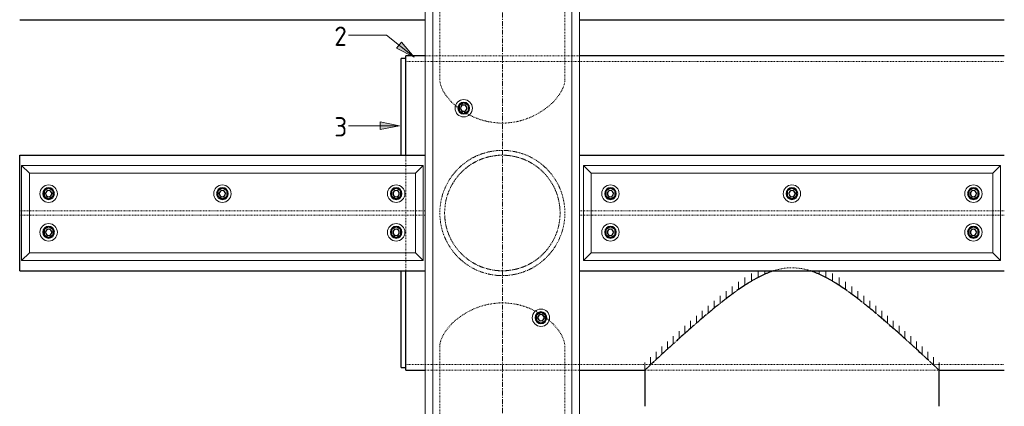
# Model space of a CAD drawing. Header units: millimetres. Extents: x -102180 to -55092, y -1328 to 109139.
# Tile 8 of 42: x -82769 to -80219, y 760 to 1760. Entities that reach past the tile are written whole.
import ezdxf

# ---------------------------------------------------------------- set-up
doc = ezdxf.new("R2010")
doc.units = ezdxf.units.MM
doc.linetypes.add('Grid Line', pattern=[22.225, 12.7, -3.175, 3.175, -3.175])
doc.linetypes.add('XX-HIDDEN', pattern=[4, 2, -2])
for name, color, linetype, lineweight in [('Multi-Category Tags', 50, 'Continuous', 18), ('Multi-Category Tags-1', 7, 'Continuous', 18), ('N-CO-BC-BETONVORM-G', 50, 'Continuous', 25), ('N-CO-BC-BETONVORM-G-1', 50, 'XX-HIDDEN', 18), ('N-CO-BC-BETONVORM-GN', 10, 'XX-HIDDEN', 18), ('N-CO-KC-KUNSTSTOFVORM-G', 7, 'Continuous', 13), ('N-CO-SC-STAALVORM-G', 10, 'Continuous', 25), ('X-XX-AL-CONSTRUCTIELIJN-G-2', 7, 'Grid Line', 18), ('X_XX_AL_DETAIL1_G', 7, 'Continuous', 13)]:
    doc.layers.add(name, color=color, linetype=linetype, lineweight=lineweight)
doc.styles.add('NLCS-ISO', font='NLCS-ISO.ttf', dxfattribs={"height": 50})

# ---------------------------------------------------------------- blocks, each defined once
blk = doc.blocks.new('SF_Stalen afdekplaat3 - SF_Stalen afdekplaat-3578293-Section 7')
at = {"layer": 'N-CO-SC-STAALVORM-G'}
for p, q in [((-267477.7, 1660), (-267489.7, 1660)), ((-267489.7, 1410.1), (-267489.7, 1660)), ((-267489.7, 860), (-267489.7, 1109.9)), ((-267489.7, 860), (-267477.7, 860))]:
    blk.add_line(p, q, dxfattribs=at)
blk = doc.blocks.new('SF_Stalen afdekplaat4 - SF_Stalen afdekplaat-3578332-Section 7')
at = {"layer": 'N-CO-SC-STAALVORM-G'}
for p, q in [((-267477.7, 1660), (-267489.7, 1660)), ((-267489.7, 1410.1), (-267489.7, 1660)), ((-267489.7, 860), (-267489.7, 1109.9)), ((-267489.7, 860), (-267477.7, 860))]:
    blk.add_line(p, q, dxfattribs=at)
blk = doc.blocks.new('GM_Hakorit_2850 - GM_Hakorit_2850-3594086-Section 7')
at = {"layer": 'N-CO-KC-KUNSTSTOFVORM-G'}
for p, q in [((-259927.7, 2684.9), (-259927.7, -164.9)), ((-259527.7, 2684.9), (-259527.7, -164.9)), ((-259907.7, 2665), (-259907.7, -145)), ((-259547.7, 2665), (-259547.7, -145))]:
    blk.add_line(p, q, dxfattribs=at)
for centre, start, end in [((-259827.7, 1531), 90, 270), ((-259827.7, 1531), 270, 90), ((-259627.7, 989), 90, 270), ((-259627.7, 989), 270, 90)]:
    blk.add_arc(centre, 22.5, start, end, dxfattribs=at)
blk = doc.blocks.new('GM_Hakorit_1240 - GM_Hakorit_1240-3595698-Section 7')
at = {"layer": 'N-CO-KC-KUNSTSTOFVORM-G'}
for p, q in [((-259937.8, 2683), (-261017.7, 2683)), ((-261017.7, 2683), (-260997.7, 2663)), ((-261017.7, 2437.1), (-261017.7, 2682.9)), ((-259957.7, 2663), (-259937.7, 2683)), ((-259937.7, 2682.9), (-259937.7, 2437.1)), ((-259957.7, 2663), (-260997.7, 2663)), ((-260997.7, 2663), (-260997.7, 2457)), ((-259957.7, 2457), (-259957.7, 2663)), ((-260997.7, 2457), (-261017.7, 2437)), ((-259957.7, 2457), (-260997.7, 2457)), ((-259937.7, 2437), (-259957.7, 2457)), ((-259937.8, 2437), (-261017.7, 2437))]:
    blk.add_line(p, q, dxfattribs=at)
for centre, start, end in [((-260947.7, 2610), 0, 180), ((-260477.7, 2610), 360, 180), ((-260007.7, 2610), 0, 180), ((-260947.7, 2610), 180, 0), ((-260477.7, 2610), 180, 360), ((-260007.7, 2610), 180, 360), ((-260947.7, 2510), 0, 180), ((-260007.7, 2510), 0, 180), ((-260947.7, 2510), 180, 0), ((-260007.7, 2510), 180, 360)]:
    blk.add_arc(centre, 22.5, start, end, dxfattribs=at)
blk = doc.blocks.new('GM_Hakorit_1120 - GM_Hakorit_1120-3596844-Section 7')
at = {"layer": 'N-CO-KC-KUNSTSTOFVORM-G'}
for p, q in [((-267432.8, 2683), (-268472.7, 2683)), ((-268472.7, 2683), (-268452.7, 2663)), ((-268472.7, 2437.1), (-268472.7, 2682.9)), ((-267452.7, 2663), (-267432.7, 2683)), ((-267432.7, 2682.9), (-267432.7, 2437.1)), ((-267452.7, 2663), (-268452.7, 2663)), ((-268452.7, 2663), (-268452.7, 2457)), ((-267452.7, 2457), (-267452.7, 2663)), ((-268452.7, 2457), (-268472.7, 2437)), ((-267452.7, 2457), (-268452.7, 2457)), ((-267432.7, 2437), (-267452.7, 2457)), ((-267432.8, 2437), (-268472.7, 2437))]:
    blk.add_line(p, q, dxfattribs=at)
for centre, start, end in [((-268402.7, 2610), 0, 180), ((-267952.7, 2610), 360, 180), ((-267502.7, 2610), 0, 180), ((-268402.7, 2610), 180, 0), ((-267952.7, 2610), 180, 360), ((-267502.7, 2610), 180, 0), ((-268402.7, 2510), 0, 180), ((-267502.7, 2510), 0, 180), ((-268402.7, 2510), 180, 0), ((-267502.7, 2510), 180, 0)]:
    blk.add_arc(centre, 22.5, start, end, dxfattribs=at)
blk = doc.blocks.new('GM_Bouten_Moeren_Zeskant - M16-3610774-Section 7')
at = {"layer": 'N-CO-SC-STAALVORM-G'}
for p, q in [((-264777.7, 2623.9), (-264789.7, 2616.9)), ((-264789.7, 2616.9), (-264789.7, 2603.1)), ((-264789.7, 2603.1), (-264777.7, 2596.1)), ((-264765.7, 2616.9), (-264777.7, 2623.9)), ((-264777.7, 2596.1), (-264765.7, 2603.1)), ((-264765.7, 2603.1), (-264765.7, 2616.9))]:
    blk.add_line(p, q, dxfattribs=at)
for radius, start, end in [(15, 0, 180), (15, 180, 0), (8, 0, 180), (8, 180, 0)]:
    blk.add_arc((-264777.7, 2610), radius, start, end, dxfattribs=at)
blk = doc.blocks.new('NLI_Balk_Buis - ø813_14_2-3568875-Section 7')
at = {"layer": 'N-CO-BC-BETONVORM-GN'}
for p, q in [((-267407.8, 1666.5), (-267427.7, 1666.5)), ((-267389.7, 1666.5), (-267407.7, 1666.5)), ((-267065.8, 1666.5), (-267389.6, 1666.5)), ((-267047.8, 1666.5), (-267065.7, 1666.5)), ((-267027.8, 1666.5), (-267047.7, 1666.5)), ((-267477.7, 1652.3), (-267427.8, 1652.3)), ((-267427.7, 1652.3), (-267407.8, 1652.3)), ((-267407.7, 1652.3), (-267389.7, 1652.3)), ((-267389.6, 1652.3), (-267065.8, 1652.3)), ((-267065.7, 1652.3), (-267047.8, 1652.3)), ((-267047.7, 1652.3), (-267027.8, 1652.3)), ((-267027.7, 1652.3), (-265927.8, 1652.3)), ((-267477.7, 1383.2), (-267477.7, 1410.1)), ((-267477.7, 1363.1), (-267477.7, 1383.1)), ((-267477.7, 1265.6), (-267477.7, 1363)), ((-267477.7, 1260), (-267477.7, 1265.5)), ((-267477.7, 1254.5), (-267477.7, 1260)), ((-267477.7, 1157), (-267477.7, 1254.4)), ((-267477.7, 1136.9), (-267477.7, 1156.9)), ((-267477.7, 1109.9), (-267477.7, 1136.8)), ((-267477.7, 867.7), (-267427.8, 867.7)), ((-267427.7, 867.7), (-267407.8, 867.7)), ((-267407.7, 867.7), (-267389.7, 867.7)), ((-267389.6, 867.7), (-267065.8, 867.7)), ((-267065.7, 867.7), (-267047.8, 867.7)), ((-267047.7, 867.7), (-267027.8, 867.7)), ((-267027.7, 867.7), (-265927.8, 867.7)), ((-267427.7, 853.5), (-267407.8, 853.5)), ((-267407.7, 853.5), (-267389.7, 853.5)), ((-267389.6, 853.5), (-267065.8, 853.5)), ((-267065.7, 853.5), (-267047.8, 853.5)), ((-267047.7, 853.5), (-267027.8, 853.5)), ((-266857.9, 853.5), (-266097.5, 853.5))]:
    blk.add_line(p, q, dxfattribs=at)
at = {"layer": 'N-CO-SC-STAALVORM-G'}
for p, q in [((-267427.8, 1666.5), (-267477.7, 1666.5)), ((-267477.7, 1652.4), (-267477.7, 1666.5)), ((-265927.8, 1666.5), (-267027.7, 1666.5)), ((-267477.7, 1410.1), (-267477.7, 1652.3)), ((-267477.7, 867.7), (-267477.7, 1109.9)), ((-267477.7, 853.5), (-267477.7, 867.6)), ((-267477.7, 853.5), (-267427.8, 853.5)), ((-267027.7, 853.5), (-266857.9, 853.5)), ((-266097.5, 853.5), (-265927.8, 853.5))]:
    blk.add_line(p, q, dxfattribs=at)
blk = doc.blocks.new('NLI_Balk_H - HEB300-V9-Section 7')
at = {"layer": 'N-CO-BC-BETONVORM-GN'}
for p, q in [((-267017.7, 1915.5), (-267027.7, 1915.5)), ((-266997.8, 1915.5), (-267017.7, 1915.5)), ((-265957.8, 1915.5), (-266997.7, 1915.5)), ((-265937.8, 1915.5), (-265957.7, 1915.5)), ((-265927.8, 1915.5), (-265937.7, 1915.5)), ((-267017.7, 1904.5), (-267027.7, 1904.5)), ((-266997.8, 1904.5), (-267017.7, 1904.5)), ((-265957.8, 1904.5), (-266997.7, 1904.5)), ((-265937.8, 1904.5), (-265957.7, 1904.5)), ((-265927.8, 1904.5), (-265937.7, 1904.5))]:
    blk.add_line(p, q, dxfattribs=at)
blk = doc.blocks.new('NLI_Balk_H - HEB300-V10-Section 7')
at = {"layer": 'N-CO-BC-BETONVORM-GN'}
for p, q in [((-268472.7, 1915.5), (-268477.7, 1915.5)), ((-268452.8, 1915.5), (-268472.7, 1915.5)), ((-267452.8, 1915.5), (-268452.7, 1915.5)), ((-267432.8, 1915.5), (-267452.7, 1915.5)), ((-267427.8, 1915.5), (-267432.7, 1915.5)), ((-268472.7, 1904.5), (-268477.7, 1904.5)), ((-268452.8, 1904.5), (-268472.7, 1904.5)), ((-267452.8, 1904.5), (-268452.7, 1904.5)), ((-267432.8, 1904.5), (-267452.7, 1904.5)), ((-267427.8, 1904.5), (-267432.7, 1904.5))]:
    blk.add_line(p, q, dxfattribs=at)

msp = doc.modelspace()

# ---------------------------------------------------------------- hatches: boundary and pattern name
at = {"layer": 'Multi-Category Tags'}
for points in [[(-81747.7, 1663.4), (-81780.7, 1702.3), (-81793.1, 1686.6)], [(-81786, 1485.7), (-81836, 1495.7), (-81836, 1475.7)]]:
    msp.add_hatch(color=256, dxfattribs=at).paths.add_polyline_path(points, flags=0)

# ---------------------------------------------------------------- linework, layer by layer
for p, q in [((-81819.4, 1720.1), (-81917.5, 1720.1)), ((-81747.7, 1663.4), (-81819.4, 1720.1)), ((-81780.7, 1702.3), (-81793.1, 1686.6)), ((-81793.1, 1686.6), (-81747.7, 1663.4)), ((-81747.7, 1663.4), (-81780.7, 1702.3)), ((-81786, 1485.7), (-81917.5, 1485.7)), ((-81786, 1485.7), (-81836, 1495.7)), ((-81836, 1495.7), (-81836, 1475.7)), ((-81836, 1475.7), (-81786, 1485.7))]:
    msp.add_line(p, q, dxfattribs=at)
at = {"layer": 'N-CO-BC-BETONVORM-GN'}
for p, q in [((-81681.2, 2316.2), (-81681.2, 1606.2)), ((-81357.3, 1606.2), (-81357.3, 2316.2)), ((-81681.2, 913.8), (-81681.2, 203.7)), ((-81357.3, 203.7), (-81357.3, 913.8))]:
    msp.add_line(p, q, dxfattribs=at)
for radius, start, end in [(161.9, 0, 180), (149.5, 0, 180), (161.9, 180, 360), (149.5, 180, 360)]:
    msp.add_arc((-81519.2, 1260), radius, start, end, dxfattribs=at)
for points, knots in [([(-81681.2, 1606.2), (-81681.2, 1598.4), (-81678, 1585.6), (-81668, 1567.7), (-81657.8, 1554.3), (-81648.1, 1544.4), (-81642.1, 1539), (-81640.7, 1537.9)], [0, 0, 0, 0, 0.0869565, 0.1304348, 0.173913, 0.2173913, 0.2295535, 0.2295535, 0.2295535, 0.2295535]), ([(-81604.9, 1513.8), (-81601.3, 1512), (-81591.4, 1507.2), (-81574, 1500.6), (-81552.6, 1495.3), (-81530.4, 1492.5), (-81508, 1492.5), (-81485.8, 1495.3), (-81464.4, 1500.6), (-81444.1, 1508.3), (-81425.3, 1517.9), (-81408.3, 1529), (-81393.3, 1541.3), (-81380.6, 1554.3), (-81368.7, 1570), (-81359.6, 1587.8), (-81357.3, 1600.3), (-81357.3, 1606.2)], [0.3232125, 0.3232125, 0.3232125, 0.3232125, 0.3478261, 0.3913043, 0.4347826, 0.4782609, 0.5217391, 0.5652174, 0.6086957, 0.6521739, 0.6956522, 0.7391304, 0.7826087, 0.826087, 0.8695652, 0.9347826, 1, 1, 1, 1]), ([(-81631.2, 1530.3), (-81630.8, 1529.9), (-81629, 1528.6), (-81627.1, 1527.3), (-81625.8, 1526.3)], [0.2567858, 0.2567858, 0.2567858, 0.2567858, 0.26086957, 0.27150682, 0.27150682, 0.27150682, 0.27150682]), ([(-81615.3, 1519.6), (-81614.5, 1519.1), (-81613.5, 1518.5), (-81612.6, 1518), (-81612.5, 1518)], [0.298252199, 0.298252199, 0.298252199, 0.298252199, 0.304347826, 0.304984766, 0.304984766, 0.304984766, 0.304984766]), ([(-81589, 1406.1), (-81590.7, 1405.3), (-81593.3, 1404.1), (-81595.7, 1402.7), (-81596.6, 1402.3)], [0.6411491, 0.6411491, 0.6411491, 0.6411491, 0.65217391, 0.6578341, 0.6578341, 0.6578341, 0.6578341]), ([(-81568.8, 1414.2), (-81570.5, 1413.6), (-81573.2, 1412.7), (-81575.9, 1411.7), (-81576.9, 1411.3)], [0.59832258, 0.59832258, 0.59832258, 0.59832258, 0.60869565, 0.6150677, 0.6150677, 0.6150677, 0.6150677]), ([(-81547.6, 1419.4), (-81549.2, 1419.1), (-81552.1, 1418.6), (-81554.8, 1418), (-81556, 1417.7)], [0.55559236, 0.55559236, 0.55559236, 0.55559236, 0.56521739, 0.57236601, 0.57236601, 0.57236601, 0.57236601]), ([(-81525.9, 1421.8), (-81527.4, 1421.8), (-81530.2, 1421.6), (-81533.1, 1421.4), (-81534.5, 1421.2)], [0.51292592, 0.51292592, 0.51292592, 0.51292592, 0.52173913, 0.52971246, 0.52971246, 0.52971246, 0.52971246]), ([(-81504, 1421.2), (-81505.3, 1421.4), (-81508.2, 1421.6), (-81511.1, 1421.8), (-81512.6, 1421.8)], [0.4702859, 0.4702859, 0.4702859, 0.4702859, 0.47826087, 0.48707271, 0.48707271, 0.48707271, 0.48707271]), ([(-81482.4, 1417.7), (-81483.6, 1418), (-81486.4, 1418.6), (-81489.2, 1419.1), (-81490.8, 1419.4)], [0.42763193, 0.42763193, 0.42763193, 0.42763193, 0.43478261, 0.44440644, 0.44440644, 0.44440644, 0.44440644]), ([(-81461.5, 1411.3), (-81462.6, 1411.7), (-81465.2, 1412.7), (-81467.9, 1413.6), (-81469.6, 1414.2)], [0.38492969, 0.38492969, 0.38492969, 0.38492969, 0.39130435, 0.40167638, 0.40167638, 0.40167638, 0.40167638]), ([(-81441.8, 1402.3), (-81442.7, 1402.7), (-81445.2, 1404.1), (-81447.7, 1405.3), (-81449.4, 1406.1)], [0.34216268, 0.34216268, 0.34216268, 0.34216268, 0.34782609, 0.35884996, 0.35884996, 0.35884996, 0.35884996]), ([(-81625.3, 1382.4), (-81626.8, 1381.1), (-81628.8, 1379.2), (-81630.8, 1377.3), (-81631.4, 1376.8)], [0.72721356, 0.72721356, 0.72721356, 0.72721356, 0.73913043, 0.74350423, 0.74350423, 0.74350423, 0.74350423]), ([(-81608, 1395.5), (-81609.6, 1394.4), (-81611.9, 1392.8), (-81614.2, 1391.2), (-81614.8, 1390.7)], [0.68410204, 0.68410204, 0.68410204, 0.68410204, 0.69565217, 0.7006567, 0.7006567, 0.7006567, 0.7006567]), ([(-81423.6, 1390.7), (-81424.3, 1391.2), (-81426.5, 1392.8), (-81428.8, 1394.4), (-81430.4, 1395.5)], [0.29933944, 0.29933944, 0.29933944, 0.29933944, 0.30434783, 0.31589719, 0.31589719, 0.31589719, 0.31589719]), ([(-81407.1, 1376.8), (-81407.6, 1377.3), (-81409.6, 1379.2), (-81411.6, 1381.1), (-81413.1, 1382.4)], [0.25649133, 0.25649133, 0.25649133, 0.25649133, 0.26086957, 0.27278607, 0.27278607, 0.27278607, 0.27278607]), ([(-81640.8, 1367), (-81642.1, 1365.5), (-81643.8, 1363.5), (-81645.5, 1361.4), (-81645.9, 1360.9)], [0.77052907, 0.77052907, 0.77052907, 0.77052907, 0.7826087, 0.7863334, 0.7863334, 0.7863334, 0.7863334]), ([(-81392.5, 1360.9), (-81392.9, 1361.4), (-81394.6, 1363.5), (-81396.3, 1365.5), (-81397.7, 1367)], [0.21366195, 0.21366195, 0.21366195, 0.21366195, 0.2173913, 0.2294712, 0.2294712, 0.2294712, 0.2294712]), ([(-81665.2, 1330.1), (-81666, 1328.4), (-81667, 1326.3), (-81667.9, 1324.2), (-81668, 1323.9)], [0.85827283, 0.85827283, 0.85827283, 0.85827283, 0.86956522, 0.87178154, 0.87178154, 0.87178154, 0.87178154]), ([(-81654.1, 1349.6), (-81655.2, 1347.9), (-81656.6, 1345.8), (-81657.9, 1343.6), (-81658.2, 1343.2)], [0.81413949, 0.81413949, 0.81413949, 0.81413949, 0.82608696, 0.82910234, 0.82910234, 0.82910234, 0.82910234]), ([(-81380.2, 1343.2), (-81380.5, 1343.6), (-81381.8, 1345.8), (-81383.2, 1347.9), (-81384.3, 1349.6)], [0.17089345, 0.17089345, 0.17089345, 0.17089345, 0.17391304, 0.18586095, 0.18586095, 0.18586095, 0.18586095]), ([(-81370.4, 1323.9), (-81370.5, 1324.2), (-81371.5, 1326.3), (-81372.4, 1328.4), (-81373.2, 1330.2)], [0.12821506, 0.12821506, 0.12821506, 0.12821506, 0.13043478, 0.14172865, 0.14172865, 0.14172865, 0.14172865]), ([(-81363.2, 1303.4), (-81363.2, 1303.6), (-81363.7, 1305.4), (-81364.3, 1307.2), (-81364.8, 1308.7)], [0.08563682, 0.08563682, 0.08563682, 0.08563682, 0.08695652, 0.09642594, 0.09642594, 0.09642594, 0.09642594]), ([(-81675.2, 1216.6), (-81675.2, 1216.4), (-81674.7, 1214.6), (-81674.1, 1212.8), (-81673.7, 1211.3)], [0.0856395, 0.0856395, 0.0856395, 0.0856395, 0.08695652, 0.09642021, 0.09642021, 0.09642021, 0.09642021]), ([(-81668, 1196.1), (-81667.9, 1195.8), (-81667, 1193.7), (-81666, 1191.6), (-81665.2, 1189.9)], [0.12821846, 0.12821846, 0.12821846, 0.12821846, 0.13043478, 0.14172717, 0.14172717, 0.14172717, 0.14172717]), ([(-81658.2, 1176.8), (-81657.9, 1176.4), (-81656.6, 1174.2), (-81655.2, 1172.1), (-81654.1, 1170.4)], [0.17089766, 0.17089766, 0.17089766, 0.17089766, 0.17391304, 0.18586051, 0.18586051, 0.18586051, 0.18586051]), ([(-81384.3, 1170.4), (-81383.2, 1172.1), (-81381.8, 1174.2), (-81380.5, 1176.4), (-81380.2, 1176.8)], [0.81413905, 0.81413905, 0.81413905, 0.81413905, 0.82608696, 0.82910655, 0.82910655, 0.82910655, 0.82910655]), ([(-81373.2, 1189.8), (-81372.4, 1191.6), (-81371.5, 1193.7), (-81370.5, 1195.8), (-81370.4, 1196.1)], [0.85827135, 0.85827135, 0.85827135, 0.85827135, 0.86956522, 0.87178494, 0.87178494, 0.87178494, 0.87178494]), ([(-81645.9, 1159.1), (-81645.5, 1158.6), (-81643.8, 1156.5), (-81642.1, 1154.5), (-81640.8, 1153)], [0.2136666, 0.2136666, 0.2136666, 0.2136666, 0.2173913, 0.22947093, 0.22947093, 0.22947093, 0.22947093]), ([(-81397.7, 1153), (-81396.3, 1154.5), (-81394.6, 1156.5), (-81392.9, 1158.6), (-81392.5, 1159.1)], [0.7705288, 0.7705288, 0.7705288, 0.7705288, 0.7826087, 0.78633805, 0.78633805, 0.78633805, 0.78633805]), ([(-81631.4, 1143.2), (-81630.8, 1142.7), (-81628.8, 1140.8), (-81626.8, 1138.9), (-81625.3, 1137.6)], [0.25649577, 0.25649577, 0.25649577, 0.25649577, 0.26086957, 0.27278644, 0.27278644, 0.27278644, 0.27278644]), ([(-81614.8, 1129.3), (-81614.2, 1128.8), (-81611.9, 1127.2), (-81609.6, 1125.6), (-81608, 1124.5)], [0.2993433, 0.2993433, 0.2993433, 0.2993433, 0.30434783, 0.31589796, 0.31589796, 0.31589796, 0.31589796]), ([(-81430.4, 1124.5), (-81428.8, 1125.6), (-81426.5, 1127.2), (-81424.3, 1128.8), (-81423.6, 1129.3)], [0.68410281, 0.68410281, 0.68410281, 0.68410281, 0.69565217, 0.70066056, 0.70066056, 0.70066056, 0.70066056]), ([(-81413.1, 1137.6), (-81411.6, 1138.9), (-81409.6, 1140.8), (-81407.6, 1142.7), (-81407.1, 1143.2)], [0.72721393, 0.72721393, 0.72721393, 0.72721393, 0.73913043, 0.74350867, 0.74350867, 0.74350867, 0.74350867]), ([(-81596.6, 1117.7), (-81595.7, 1117.3), (-81593.3, 1115.9), (-81590.7, 1114.7), (-81589, 1113.9)], [0.3421659, 0.3421659, 0.3421659, 0.3421659, 0.34782609, 0.3588509, 0.3588509, 0.3588509, 0.3588509]), ([(-81576.9, 1108.7), (-81575.9, 1108.3), (-81573.2, 1107.3), (-81570.5, 1106.4), (-81568.8, 1105.8)], [0.3849323, 0.3849323, 0.3849323, 0.3849323, 0.39130435, 0.40167742, 0.40167742, 0.40167742, 0.40167742]), ([(-81556, 1102.3), (-81554.8, 1102), (-81552.1, 1101.4), (-81549.2, 1100.9), (-81547.6, 1100.6)], [0.42763399, 0.42763399, 0.42763399, 0.42763399, 0.43478261, 0.44440764, 0.44440764, 0.44440764, 0.44440764]), ([(-81534.5, 1098.8), (-81533.1, 1098.6), (-81530.2, 1098.4), (-81527.4, 1098.2), (-81525.9, 1098.2)], [0.47028754, 0.47028754, 0.47028754, 0.47028754, 0.47826087, 0.48707408, 0.48707408, 0.48707408, 0.48707408]), ([(-81512.6, 1098.2), (-81511.1, 1098.2), (-81508.2, 1098.4), (-81505.3, 1098.6), (-81504, 1098.8)], [0.51292729, 0.51292729, 0.51292729, 0.51292729, 0.52173913, 0.5297141, 0.5297141, 0.5297141, 0.5297141]), ([(-81490.8, 1100.6), (-81489.2, 1100.9), (-81486.4, 1101.4), (-81483.6, 1102), (-81482.4, 1102.3)], [0.55559356, 0.55559356, 0.55559356, 0.55559356, 0.56521739, 0.57236807, 0.57236807, 0.57236807, 0.57236807]), ([(-81469.6, 1105.8), (-81467.9, 1106.4), (-81465.2, 1107.3), (-81462.6, 1108.3), (-81461.5, 1108.7)], [0.59832362, 0.59832362, 0.59832362, 0.59832362, 0.60869565, 0.61507031, 0.61507031, 0.61507031, 0.61507031]), ([(-81449.4, 1113.9), (-81447.7, 1114.7), (-81445.2, 1115.9), (-81442.7, 1117.3), (-81441.8, 1117.7)], [0.64115004, 0.64115004, 0.64115004, 0.64115004, 0.65217391, 0.65783732, 0.65783732, 0.65783732, 0.65783732]), ([(-80720.7, 1110.2), (-80721.7, 1110.6), (-80725.1, 1111.6), (-80731, 1113.2), (-80738.5, 1115), (-80746.1, 1116.5), (-80753.7, 1117.5), (-80761.4, 1118.1), (-80769.2, 1118.3), (-80777, 1118.1), (-80784.7, 1117.5), (-80792.3, 1116.5), (-80799.9, 1115), (-80807.4, 1113.2), (-80813.3, 1111.6), (-80816.7, 1110.6), (-80817.7, 1110.2)], [0.46283039, 0.46283039, 0.46283039, 0.46283039, 0.46511628, 0.47093023, 0.47674419, 0.48255814, 0.48837209, 0.49418605, 0.5, 0.50581395, 0.51162791, 0.51744186, 0.52325581, 0.52906977, 0.53488372, 0.53717386, 0.53717386, 0.53717386, 0.53717386]), ([(-81433.6, 1006.2), (-81437.1, 1008), (-81447.1, 1012.8), (-81464.4, 1019.4), (-81485.8, 1024.7), (-81508, 1027.5), (-81530.4, 1027.5), (-81552.6, 1024.7), (-81574, 1019.4), (-81594.3, 1011.7), (-81613.1, 1002.1), (-81630.1, 991), (-81645.1, 978.7), (-81657.8, 965.7), (-81669.7, 950), (-81678.8, 932.2), (-81681.2, 919.7), (-81681.2, 913.8)], [0.3232051, 0.3232051, 0.3232051, 0.3232051, 0.3478261, 0.3913043, 0.4347826, 0.4782609, 0.5217391, 0.5652174, 0.6086957, 0.6521739, 0.6956522, 0.7391304, 0.7826087, 0.826087, 0.8695652, 0.9347826, 1, 1, 1, 1]), ([(-81423.5, 1000.7), (-81424.2, 1001.1), (-81425.2, 1001.6), (-81426.1, 1002.2), (-81426.4, 1002.3)], [0.299256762, 0.299256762, 0.299256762, 0.299256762, 0.304347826, 0.306199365, 0.306199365, 0.306199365, 0.306199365]), ([(-81407.2, 989.7), (-81407.7, 990.1), (-81409.3, 991.3), (-81410.9, 992.4), (-81412, 993.2)], [0.25677579, 0.25677579, 0.25677579, 0.25677579, 0.26086957, 0.26986121, 0.26986121, 0.26986121, 0.26986121]), ([(-81357.3, 913.8), (-81357.3, 921.6), (-81360.4, 934.4), (-81370.4, 952.3), (-81380.6, 965.7), (-81390.3, 975.6), (-81396.3, 981), (-81397.7, 982.1)], [0, 0, 0, 0, 0.0869565, 0.1304348, 0.173913, 0.2173913, 0.2295436, 0.2295436, 0.2295436, 0.2295436])]:
    msp.add_open_spline(points, degree=3, knots=knots, dxfattribs=at)
for points in [[(-81640.7, 1537.8), (-81638.6, 1536), (-81636.5, 1534.3), (-81634.3, 1532.6)], [(-81634.2, 1532.5), (-81633.3, 1531.8), (-81632.3, 1531.1), (-81631.4, 1530.4)], [(-81625.5, 1526.2), (-81624.2, 1525.2), (-81622.8, 1524.3), (-81621.4, 1523.4)], [(-81621.2, 1523.3), (-81619.3, 1522), (-81617.3, 1520.8), (-81615.4, 1519.6)], [(-81612.4, 1517.9), (-81610, 1516.5), (-81607.5, 1515.1), (-81605, 1513.8)], [(-81559.4, 1403.9), (-81556, 1404.9), (-81552.5, 1405.7), (-81549, 1406.4)], [(-81539.3, 1408.1), (-81535.2, 1408.7), (-81531, 1409), (-81526.8, 1409.3)], [(-81511.6, 1409.3), (-81507.4, 1409), (-81503.2, 1408.7), (-81499.1, 1408.1)], [(-81489.4, 1406.4), (-81485.9, 1405.7), (-81482.4, 1404.9), (-81479, 1403.9)], [(-81613.4, 1376), (-81610.9, 1378.1), (-81608.2, 1380.1), (-81605.5, 1382)], [(-81596.8, 1387.7), (-81593.9, 1389.5), (-81591, 1391.1), (-81588.1, 1392.6)], [(-81578.7, 1397.1), (-81575.6, 1398.5), (-81572.4, 1399.7), (-81569.2, 1400.9)], [(-81469.3, 1400.9), (-81466, 1399.7), (-81462.8, 1398.5), (-81459.7, 1397.1)], [(-81450.4, 1392.6), (-81447.4, 1391.1), (-81444.5, 1389.5), (-81441.6, 1387.7)], [(-81432.9, 1382), (-81430.2, 1380.1), (-81427.5, 1378.1), (-81425, 1376)], [(-81641.2, 1346.3), (-81639.3, 1349), (-81637.3, 1351.7), (-81635.2, 1354.3)], [(-81628.3, 1362.1), (-81626.1, 1364.5), (-81623.7, 1366.9), (-81621.3, 1369.1)], [(-81417.1, 1369.1), (-81414.7, 1366.9), (-81412.4, 1364.5), (-81410.1, 1362.1)], [(-81403.2, 1354.3), (-81401.1, 1351.7), (-81399.1, 1349), (-81397.2, 1346.3)], [(-81651.9, 1328.9), (-81650.3, 1331.8), (-81648.7, 1334.8), (-81646.9, 1337.6)], [(-81391.5, 1337.6), (-81389.8, 1334.8), (-81388.1, 1331.8), (-81386.6, 1328.9)], [(-81673.7, 1308.7), (-81674.2, 1306.9), (-81674.7, 1305.2), (-81675.2, 1303.4)], [(-81660.1, 1309.9), (-81658.9, 1313.2), (-81657.7, 1316.4), (-81656.3, 1319.5)], [(-81382.1, 1319.5), (-81380.8, 1316.4), (-81379.5, 1313.2), (-81378.3, 1309.9)], [(-81679.3, 1284.3), (-81679.4, 1283.6), (-81679.5, 1282.8), (-81679.6, 1282.1)], [(-81668.5, 1267.6), (-81668.3, 1271.8), (-81667.9, 1276), (-81667.3, 1280.1)], [(-81665.7, 1289.8), (-81664.9, 1293.3), (-81664.1, 1296.8), (-81663.1, 1300.2)], [(-81375.3, 1300.2), (-81374.3, 1296.8), (-81373.5, 1293.3), (-81372.8, 1289.8)], [(-81371.1, 1280.1), (-81370.6, 1276), (-81370.2, 1271.8), (-81369.9, 1267.6)], [(-81358.8, 1282.1), (-81358.9, 1282.9), (-81359, 1283.6), (-81359.1, 1284.3)], [(-81667.3, 1239.9), (-81667.9, 1244), (-81668.3, 1248.2), (-81668.5, 1252.4)], [(-81370, 1252.4), (-81370.2, 1248.2), (-81370.6, 1244), (-81371.1, 1239.9)], [(-81679.6, 1237.9), (-81679.5, 1237.2), (-81679.4, 1236.4), (-81679.3, 1235.7)], [(-81663.1, 1219.8), (-81664.1, 1223.2), (-81664.9, 1226.7), (-81665.7, 1230.2)], [(-81372.8, 1230.2), (-81373.5, 1226.7), (-81374.3, 1223.2), (-81375.3, 1219.8)], [(-81359.1, 1235.7), (-81359, 1236.4), (-81358.9, 1237.1), (-81358.8, 1237.9)], [(-81656.3, 1200.5), (-81657.7, 1203.6), (-81658.9, 1206.8), (-81660.1, 1210.1)], [(-81378.3, 1210.1), (-81379.5, 1206.8), (-81380.8, 1203.6), (-81382.1, 1200.5)], [(-81364.8, 1211.3), (-81364.2, 1213), (-81363.7, 1214.8), (-81363.2, 1216.6)], [(-81646.9, 1182.4), (-81648.7, 1185.2), (-81650.3, 1188.2), (-81651.9, 1191.1)], [(-81635.2, 1165.7), (-81637.3, 1168.3), (-81639.3, 1171), (-81641.2, 1173.7)], [(-81397.2, 1173.7), (-81399.1, 1171), (-81401.1, 1168.3), (-81403.2, 1165.7)], [(-81386.6, 1191.1), (-81388.1, 1188.2), (-81389.8, 1185.2), (-81391.5, 1182.4)], [(-81621.3, 1150.9), (-81623.7, 1153.1), (-81626.1, 1155.5), (-81628.3, 1157.9)], [(-81410.1, 1157.9), (-81412.4, 1155.5), (-81414.7, 1153.1), (-81417.1, 1150.9)], [(-81605.5, 1138), (-81608.2, 1139.9), (-81610.9, 1141.9), (-81613.4, 1144)], [(-81588.1, 1127.4), (-81591, 1128.9), (-81593.9, 1130.5), (-81596.8, 1132.3)], [(-81569.2, 1119.1), (-81572.4, 1120.3), (-81575.6, 1121.5), (-81578.7, 1122.9)], [(-81459.7, 1122.9), (-81462.8, 1121.5), (-81466, 1120.3), (-81469.3, 1119.1)], [(-81441.6, 1132.3), (-81444.5, 1130.5), (-81447.4, 1128.9), (-81450.4, 1127.4)], [(-81425, 1144), (-81427.5, 1141.9), (-81430.2, 1139.9), (-81432.9, 1138)], [(-81549, 1113.6), (-81552.5, 1114.3), (-81556, 1115.1), (-81559.4, 1116.1)], [(-81526.8, 1110.7), (-81531, 1111), (-81535.2, 1111.3), (-81539.3, 1111.9)], [(-81499.1, 1111.9), (-81503.2, 1111.3), (-81507.4, 1111), (-81511.6, 1110.7)], [(-81479, 1116.1), (-81482.4, 1115.1), (-81485.9, 1114.3), (-81489.4, 1113.6)], [(-80863.9, 1089.5), (-80864.6, 1089.1), (-80865.3, 1088.8), (-80866, 1088.4)], [(-80672.2, 1088.2), (-80672.2, 1088.3), (-80672.3, 1088.3), (-80672.3, 1088.3)], [(-80911.7, 1059), (-80913.2, 1057.9), (-80914.8, 1056.8), (-80916.3, 1055.7)], [(-80622.1, 1055.7), (-80623.6, 1056.8), (-80625.2, 1057.9), (-80626.7, 1059)], [(-80950.9, 1029.6), (-80953.1, 1027.8), (-80955.3, 1026.1), (-80957.5, 1024.3)], [(-80580.9, 1024.3), (-80583.1, 1026.1), (-80585.3, 1027.8), (-80587.6, 1029.6)], [(-81426.5, 1002.4), (-81428.8, 1003.7), (-81431.1, 1005), (-81433.5, 1006.2)], [(-81418.2, 997.4), (-81419.9, 998.5), (-81421.7, 999.5), (-81423.5, 1000.6)], [(-81412.2, 993.3), (-81414.1, 994.7), (-81416, 996), (-81418, 997.2)], [(-80987.8, 999.5), (-80989, 998.5), (-80990.2, 997.5), (-80991.4, 996.5)], [(-80547, 996.5), (-80548.2, 997.5), (-80549.4, 998.5), (-80550.6, 999.5)], [(-81404.3, 987.5), (-81405.2, 988.2), (-81406.1, 988.9), (-81407.1, 989.6)], [(-81397.8, 982.2), (-81399.8, 984), (-81402, 985.7), (-81404.2, 987.5)], [(-81015.5, 975.8), (-81017.6, 974), (-81019.7, 972.2), (-81021.8, 970.3)], [(-80516.6, 970.3), (-80518.7, 972.2), (-80520.8, 974), (-80522.9, 975.8)], [(-81046, 949.1), (-81046.9, 948.3), (-81047.8, 947.5), (-81048.6, 946.7)], [(-80489.8, 946.7), (-80490.7, 947.5), (-80491.5, 948.3), (-80492.4, 949.1)], [(-81067.7, 929.6), (-81069.7, 927.8), (-81071.7, 926), (-81073.7, 924.2)], [(-80464.7, 924.2), (-80466.7, 926), (-80468.7, 927.8), (-80470.8, 929.6)], [(-81088.1, 911.1), (-81089.6, 909.6), (-81091.2, 908.2), (-81092.7, 906.8)], [(-80445.7, 906.8), (-80447.2, 908.2), (-80448.8, 909.6), (-80450.3, 911.1)], [(-81135.3, 867.4), (-81135.9, 866.9), (-81136.5, 866.3), (-81137, 865.8)], [(-81133.6, 869.1), (-81134.1, 868.5), (-81134.7, 868), (-81135.2, 867.5)], [(-81122.5, 879.4), (-81123.9, 878.1), (-81125.3, 876.8), (-81126.6, 875.6)], [(-81108.9, 891.9), (-81109.7, 891.2), (-81110.6, 890.4), (-81111.4, 889.6)], [(-80427, 889.6), (-80427.8, 890.4), (-80428.7, 891.2), (-80429.5, 891.9)], [(-80411.8, 875.6), (-80413.2, 876.8), (-80414.5, 878.1), (-80415.9, 879.4)], [(-80403.2, 867.5), (-80403.7, 868), (-80404.3, 868.5), (-80404.9, 869.1)], [(-80401.4, 865.8), (-80401.9, 866.4), (-80402.5, 866.9), (-80403.1, 867.4)], [(-81147.7, 855.9), (-81148, 855.5), (-81148.4, 855.2), (-81148.7, 854.9)], [(-81142, 861.2), (-81142.9, 860.4), (-81143.7, 859.6), (-81144.4, 859)], [(-80394.1, 859), (-80394.8, 859.7), (-80395.6, 860.4), (-80396.4, 861.2)], [(-80389.7, 854.9), (-80390, 855.2), (-80390.4, 855.5), (-80390.8, 855.9)]]:
    msp.add_open_spline(points, degree=3, dxfattribs=at)
at = {"layer": 'N-CO-SC-STAALVORM-G'}
for p, q in [((-82769.2, 1760), (-81719.3, 1760)), ((-81319.2, 1760), (-80219.3, 1760)), ((-82769.2, 1110), (-82769.2, 1410)), ((-82769.2, 1410), (-81719.3, 1410)), ((-81319.2, 1410), (-80219.3, 1410)), ((-82769.2, 1110), (-81719.3, 1110)), ((-81319.2, 1110), (-80219.3, 1110)), ((-81150.2, 853.5), (-81150.2, 760)), ((-80388.2, 760), (-80388.2, 853.5))]:
    msp.add_line(p, q, dxfattribs=at)
for points, knots in [([(-80817.9, 1110.2), (-80819.3, 1109.7), (-80823.1, 1108.4), (-80829.3, 1106.1), (-80836.4, 1103.2), (-80843.3, 1100.1), (-80850.2, 1096.9), (-80856.9, 1093.4), (-80861.5, 1090.9), (-80863.8, 1089.6), (-80863.9, 1089.6)], [0.53738254, 0.53738254, 0.53738254, 0.53738254, 0.54069767, 0.54651163, 0.55232558, 0.55813953, 0.56395349, 0.56976744, 0.5755814, 0.57586126, 0.57586126, 0.57586126, 0.57586126]), ([(-80672.3, 1088.3), (-80673.2, 1088.8), (-80676.2, 1090.5), (-80681.5, 1093.4), (-80688.2, 1096.9), (-80695.1, 1100.1), (-80702, 1103.2), (-80709.1, 1106.1), (-80715.3, 1108.4), (-80719.1, 1109.7), (-80720.5, 1110.2)], [0.42221428, 0.42221428, 0.42221428, 0.42221428, 0.4244186, 0.43023256, 0.43604651, 0.44186047, 0.44767442, 0.45348837, 0.45930233, 0.4626217, 0.4626217, 0.4626217, 0.4626217]), ([(-80866.1, 1088.3), (-80867.4, 1087.6), (-80871, 1085.6), (-80876.6, 1082.2), (-80885.1, 1077), (-80896.9, 1069.3), (-80906.3, 1062.8), (-80911.7, 1059.1)], [0.57778753, 0.57778753, 0.57778753, 0.57778753, 0.58139535, 0.5872093, 0.59302326, 0.60465116, 0.62009237, 0.62009237, 0.62009237, 0.62009237]), ([(-80626.8, 1059.1), (-80632.1, 1062.8), (-80641.5, 1069.3), (-80653.3, 1077), (-80661.8, 1082.2), (-80667.4, 1085.5), (-80670.8, 1087.5), (-80672.1, 1088.2)], [0.37990715, 0.37990715, 0.37990715, 0.37990715, 0.39534884, 0.40697674, 0.4127907, 0.41860465, 0.42200686, 0.42200686, 0.42200686, 0.42200686]), ([(-80916.4, 1055.7), (-80917.5, 1054.9), (-80926.5, 1048.4), (-80938, 1039.7), (-80948.2, 1031.7), (-80950.8, 1029.6)], [0.62469617, 0.62469617, 0.62469617, 0.62469617, 0.62790698, 0.65116279, 0.65946535, 0.65946535, 0.65946535, 0.65946535]), ([(-80587.6, 1029.6), (-80590.2, 1031.7), (-80600.4, 1039.7), (-80612, 1048.4), (-80620.9, 1054.9), (-80622, 1055.7)], [0.34053397, 0.34053397, 0.34053397, 0.34053397, 0.34883721, 0.37209302, 0.37530365, 0.37530365, 0.37530365, 0.37530365]), ([(-80957.6, 1024.3), (-80960.1, 1022.3), (-80969.9, 1014.4), (-80979.9, 1006.1), (-80987.3, 999.9), (-80987.8, 999.5)], [0.66651118, 0.66651118, 0.66651118, 0.66651118, 0.6744186, 0.69767442, 0.69926302, 0.69926302, 0.69926302, 0.69926302]), ([(-80550.6, 999.5), (-80558, 1005.7), (-80568.1, 1014), (-80578.4, 1022.3), (-80580.9, 1024.3)], [0.30073595, 0.30073595, 0.30073595, 0.30073595, 0.3255814, 0.33348823, 0.33348823, 0.33348823, 0.33348823]), ([(-80991.4, 996.4), (-80996.7, 992), (-81004.8, 985.1), (-81012.7, 978.3), (-81015.5, 975.9)], [0.7032992, 0.7032992, 0.7032992, 0.7032992, 0.72093023, 0.73099452, 0.73099452, 0.73099452, 0.73099452]), ([(-80522.9, 975.9), (-80525.8, 978.3), (-80533.7, 985.1), (-80541.8, 992), (-80547, 996.4)], [0.2690022, 0.2690022, 0.2690022, 0.2690022, 0.27906977, 0.29669854, 0.29669854, 0.29669854, 0.29669854]), ([(-81021.9, 970.3), (-81023.4, 969), (-81031.4, 962), (-81039.4, 954.9), (-81045.7, 949.3), (-81045.9, 949.1)], [0.7385656, 0.7385656, 0.7385656, 0.7385656, 0.74418605, 0.76744186, 0.76840331, 0.76840331, 0.76840331, 0.76840331]), ([(-80492.5, 949.1), (-80492.7, 949.3), (-80500.5, 956.2), (-80508.5, 963.3), (-80516.6, 970.3)], [0.2315952, 0.2315952, 0.2315952, 0.2315952, 0.23255814, 0.26143212, 0.26143212, 0.26143212, 0.26143212]), ([(-81048.7, 946.7), (-81053.5, 942.3), (-81059.9, 936.6), (-81066, 931.1), (-81067.6, 929.6)], [0.77190661, 0.77190661, 0.77190661, 0.77190661, 0.79069767, 0.79725959, 0.79725959, 0.79725959, 0.79725959]), ([(-81073.7, 924.1), (-81075.6, 922.4), (-81080.5, 918), (-81085.2, 913.7), (-81088, 911.1)], [0.80579693, 0.80579693, 0.80579693, 0.80579693, 0.81395349, 0.82697559, 0.82697559, 0.82697559, 0.82697559]), ([(-80450.4, 911.1), (-80453.2, 913.7), (-80457.9, 918), (-80462.8, 922.4), (-80464.7, 924.1)], [0.17302403, 0.17302403, 0.17302403, 0.17302403, 0.18604651, 0.19420289, 0.19420289, 0.19420289, 0.19420289]), ([(-81092.7, 906.8), (-81093.4, 906.2), (-81098.8, 901.2), (-81104.2, 896.3), (-81108.7, 892.1), (-81108.9, 892)], [0.83429692, 0.83429692, 0.83429692, 0.83429692, 0.8372093, 0.86046512, 0.86137941, 0.86137941, 0.86137941, 0.86137941]), ([(-80429.5, 892), (-80429.7, 892.1), (-80434.8, 896.8), (-80440.1, 901.7), (-80445.7, 906.8)], [0.13861974, 0.13861974, 0.13861974, 0.13861974, 0.13953488, 0.16570305, 0.16570305, 0.16570305, 0.16570305]), ([(-81126.6, 875.6), (-81128.1, 874.2), (-81130.5, 872), (-81132.7, 869.9), (-81133.5, 869.1)], [0.89686371, 0.89686371, 0.89686371, 0.89686371, 0.90697674, 0.91394243, 0.91394243, 0.91394243, 0.91394243]), ([(-81111.4, 889.6), (-81114.6, 886.7), (-81118.3, 883.2), (-81121.8, 880), (-81122.5, 879.4)], [0.86602405, 0.86602405, 0.86602405, 0.86602405, 0.88372093, 0.88780812, 0.88780812, 0.88780812, 0.88780812]), ([(-80404.9, 869.1), (-80405.7, 869.9), (-80408, 872), (-80410.4, 874.2), (-80411.8, 875.6)], [0.08605646, 0.08605646, 0.08605646, 0.08605646, 0.09302326, 0.10313457, 0.10313457, 0.10313457, 0.10313457]), ([(-81148.7, 854.9), (-81148.8, 854.8), (-81149.7, 853.9), (-81150.2, 853.5), (-81150.2, 853.5)], [0.97426193, 0.97426193, 0.97426193, 0.97426193, 0.97674419, 1, 1, 1, 1]), ([(-81144.4, 858.9), (-81144.7, 858.7), (-81145.9, 857.5), (-81147, 856.5), (-81147.7, 855.9)], [0.94968201, 0.94968201, 0.94968201, 0.94968201, 0.95348837, 0.96678442, 0.96678442, 0.96678442, 0.96678442]), ([(-81137, 865.8), (-81137.8, 865.1), (-81139.5, 863.5), (-81141.1, 862), (-81142, 861.2)], [0.92370371, 0.92370371, 0.92370371, 0.92370371, 0.93023256, 0.94002773, 0.94002773, 0.94002773, 0.94002773]), ([(-80390.8, 855.9), (-80391.4, 856.5), (-80392.5, 857.5), (-80393.8, 858.7), (-80394.1, 859)], [0.03321529, 0.03321529, 0.03321529, 0.03321529, 0.04651163, 0.05047836, 0.05047836, 0.05047836, 0.05047836]), ([(-80388.2, 853.5), (-80388.2, 853.5), (-80388.7, 853.9), (-80389.6, 854.8), (-80389.7, 854.9)], [0, 0, 0, 0, 0.02325581, 0.02573763, 0.02573763, 0.02573763, 0.02573763])]:
    msp.add_open_spline(points, degree=3, knots=knots, dxfattribs=at)
for points in [[(-80470.8, 929.6), (-80476.9, 935.1), (-80483.2, 940.8), (-80489.7, 946.7)], [(-80416, 879.4), (-80419.4, 882.6), (-80423.1, 886), (-80427, 889.6)], [(-80396.4, 861.2), (-80397.9, 862.6), (-80399.6, 864.1), (-80401.4, 865.8)]]:
    msp.add_open_spline(points, degree=3, dxfattribs=at)
at = {"layer": 'X-XX-AL-CONSTRUCTIELIJN-G-2'}
msp.add_line((-81519.2, -190), (-81519.2, 2710), dxfattribs=at)
at = {"layer": 'X_XX_AL_DETAIL1_G'}
for p, q in [((-80874, 1083.4), (-80874, 1103.4)), ((-80856.7, 1093.4), (-80856.7, 1110)), ((-80839.3, 1101.7), (-80839.3, 1110)), ((-80699.1, 1101.7), (-80699.1, 1110)), ((-80681.8, 1093.4), (-80681.8, 1110)), ((-80664.4, 1083.4), (-80664.4, 1103.4)), ((-80907.7, 1062), (-80907.7, 1082)), ((-80891.3, 1073.4), (-80891.3, 1093.4)), ((-80647.1, 1073.4), (-80647.1, 1093.4)), ((-80630.7, 1062), (-80630.7, 1082)), ((-80955.4, 1025.6), (-80955.4, 1045.6)), ((-80939.8, 1038.2), (-80939.8, 1058.2)), ((-80923.9, 1050.2), (-80923.9, 1070.2)), ((-80614.5, 1050.2), (-80614.5, 1070.2)), ((-80598.6, 1038.2), (-80598.6, 1058.2)), ((-80583, 1025.6), (-80583, 1045.6)), ((-80986.2, 1000.1), (-80986.2, 1020.1)), ((-80970.9, 1013), (-80970.9, 1033)), ((-80567.5, 1013), (-80567.5, 1033)), ((-80552.2, 1000.1), (-80552.2, 1020.1)), ((-81001.6, 987.3), (-81001.6, 1007.3)), ((-80536.8, 987.3), (-80536.8, 1007.3)), ((-81031.7, 960.9), (-81031.7, 980.9)), ((-81016.7, 974.2), (-81016.7, 994.2)), ((-80521.8, 974.2), (-80521.8, 994.2)), ((-80506.8, 960.9), (-80506.8, 980.9)), ((-81061.7, 934.6), (-81061.7, 954.6)), ((-81046.7, 947.7), (-81046.7, 967.7)), ((-80491.7, 947.7), (-80491.7, 967.7)), ((-80476.7, 934.6), (-80476.7, 954.6)), ((-81091.5, 907.8), (-81091.5, 927.8)), ((-81076.8, 921.4), (-81076.8, 941.4)), ((-80461.7, 921.4), (-80461.7, 941.4)), ((-80446.9, 907.8), (-80446.9, 927.8)), ((-81120.9, 880.7), (-81120.9, 900.7)), ((-81106.2, 894.3), (-81106.2, 914.3)), ((-80432.2, 894.3), (-80432.2, 914.3)), ((-80417.5, 880.7), (-80417.5, 900.7)), ((-81150.2, 853.5), (-81150.2, 873.5)), ((-81135.6, 867.1), (-81135.6, 887.1)), ((-80402.8, 867.1), (-80402.8, 887.1)), ((-80388.2, 853.5), (-80388.2, 873.5))]:
    msp.add_line(p, q, dxfattribs=at)

# ---------------------------------------------------------------- block references
at = {"layer": 'N-CO-BC-BETONVORM-G'}
for name, p in [('GM_Hakorit_2850 - GM_Hakorit_2850-3594086-Section 7', (178208.5, 0)), ('SF_Stalen afdekplaat3 - SF_Stalen afdekplaat-3578293-Section 7', (185708.5, 0)), ('SF_Stalen afdekplaat4 - SF_Stalen afdekplaat-3578332-Section 7', (185708.5, 0)), ('GM_Bouten_Moeren_Zeskant - M16-3610774-Section 7', (183158.5, -1078.8)), ('GM_Hakorit_1120 - GM_Hakorit_1120-3596844-Section 7', (185708.5, -1300)), ('GM_Hakorit_1240 - GM_Hakorit_1240-3595698-Section 7', (179708.5, -1300)), ('GM_Bouten_Moeren_Zeskant - M16-3610774-Section 7', (182083.5, -1299.8)), ('GM_Bouten_Moeren_Zeskant - M16-3610774-Section 7', (182533.5, -1299.8)), ('GM_Bouten_Moeren_Zeskant - M16-3610774-Section 7', (182983.5, -1299.8)), ('GM_Bouten_Moeren_Zeskant - M16-3610774-Section 7', (183538.5, -1299.8)), ('GM_Bouten_Moeren_Zeskant - M16-3610774-Section 7', (184008.5, -1299.8)), ('GM_Bouten_Moeren_Zeskant - M16-3610774-Section 7', (184478.5, -1299.8)), ('GM_Bouten_Moeren_Zeskant - M16-3610774-Section 7', (182083.5, -1399.8)), ('GM_Bouten_Moeren_Zeskant - M16-3610774-Section 7', (182983.5, -1399.8)), ('GM_Bouten_Moeren_Zeskant - M16-3610774-Section 7', (183538.5, -1399.8)), ('GM_Bouten_Moeren_Zeskant - M16-3610774-Section 7', (184478.5, -1399.8)), ('GM_Bouten_Moeren_Zeskant - M16-3610774-Section 7', (183358.5, -1620.8))]:
    msp.add_blockref(name, p, dxfattribs=at)
at = {"layer": 'N-CO-BC-BETONVORM-G-1'}
for name, p in [('NLI_Balk_Buis - ø813_14_2-3568875-Section 7', (185708.5, 0)), ('NLI_Balk_H - HEB300-V10-Section 7', (185708.5, -650)), ('NLI_Balk_H - HEB300-V9-Section 7', (185708.5, -650))]:
    msp.add_blockref(name, p, dxfattribs=at)

# ---------------------------------------------------------------- texts
at = {"layer": 'Multi-Category Tags-1', "char_height": 50, "width": 43.291, "attachment_point": 1, "style": 'NLCS-ISO'}
for s, insert in [('2', (-81954.5, 1742.3)), ('3', (-81954.5, 1507.9))]:
    msp.add_mtext(s, dxfattribs=dict(at, insert=insert))

doc.saveas('drawing.dxf')
